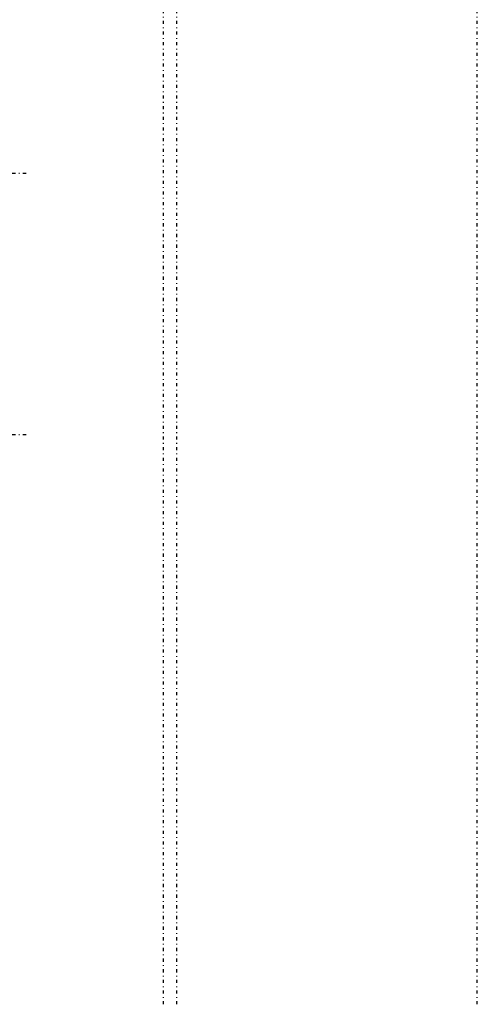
# Model space of a CAD drawing. Extents: x -526 to 218, y -128 to 128.
# Tile 18 of 19: x 151 to 218, y -120 to 23. Entities that reach past the tile are written whole.
import ezdxf

# ---------------------------------------------------------------- set-up
doc = ezdxf.new("R2010")
doc.units = 0
doc.linetypes.add('CENTER', pattern=[1.5, 0.45, -0.5, 0.05, -0.5])
doc.layers.add('AM_7', color=7, linetype='CENTER')

msp = doc.modelspace()

# ---------------------------------------------------------------- linework, layer by layer
at = {"layer": 'AM_7', "color": 4, "linetype": 'CENTER'}
for p, q in [((172.05, -119.9), (172.05, 119.9)), ((174, -119.9), (174, 119.9)), ((217.68, -119.9), (217.68, 119.9)), ((108.2, 1), (152.2, 1)), ((108.2, -37), (152.2, -37))]:
    msp.add_line(p, q, dxfattribs=at)

doc.saveas('drawing.dxf')
